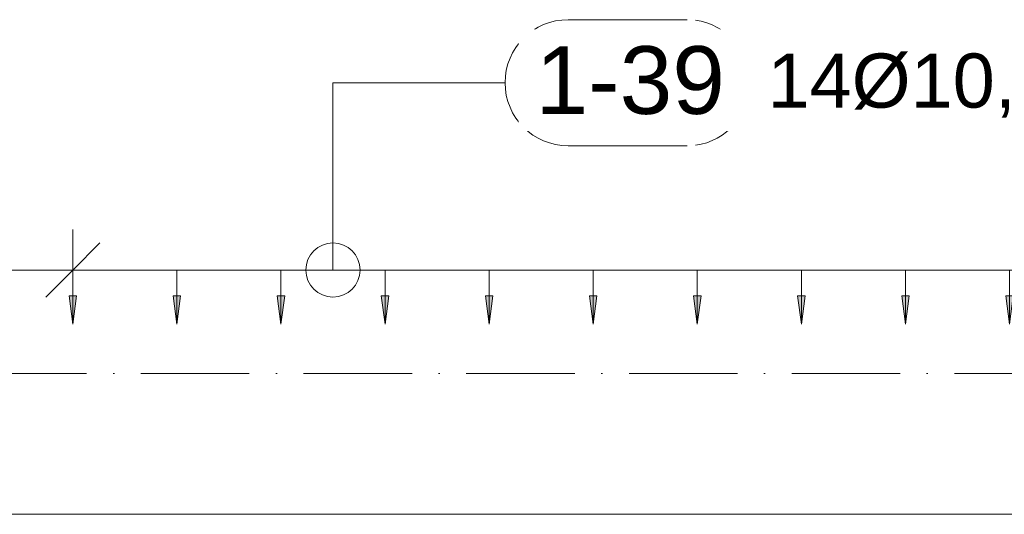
# Model space of a CAD drawing. Header units: millimetres. Extents: x 4307 to 42792, y 1610 to 10025.
# Tile 122 of 256: x 18543 to 19451, y 5870 to 6327. Entities that reach past the tile are written whole.
import ezdxf

# ---------------------------------------------------------------- set-up
doc = ezdxf.new("R2010")
doc.units = ezdxf.units.MM
doc.linetypes.add('Čerchovaná', pattern=[150, 100, -25, 0, -25])
for name, color, linetype, lineweight in [('A-ANNO-DIMS', 211, 'Continuous', 5), ('A-ANNO-DIMS-25', 211, 'Continuous', 5), ('A-FLOR-LEVL', 51, 'Continuous', 5), ('S-BEAM', 12, 'Continuous', 9), ('S-RBAR-IDEN', 171, 'Continuous', 5)]:
    doc.layers.add(name, color=color, linetype=linetype, lineweight=lineweight)
doc.styles.add('Arial', font='arial.ttf', dxfattribs={"height": 50})
doc.styles.add('Arial_1', font='arial.ttf', dxfattribs={"height": 62.5})
doc.styles.add('ISOCPEUR_2', font='isocpeur.ttf', dxfattribs={"width": 0.8, "height": 50})
doc.dimstyles.new('Vnitřní', dxfattribs={"dimscale": 304.8, "dimtxt": 49.799059, "dimasz": 0.164042, "dimexe": 0.123031, "dimexo": 0.0625, "dimgap": 0, "dimtad": 1, "dimdec": 0, "dimzin": 0, "dimdsep": 46, "dimtxsty": 'ISOCPEUR_2', "dimblk1": 'OBLIQUE', "dimblk2": 'OBLIQUE', "dimsah": 1, "dimcen": 0.09, "dimdle": 0.123031, "dimazin": 0, "dimtfac": 1, "dimtdec": 4, "dimtix": 1, "dimtmove": 0, "dimatfit": 3, "dimfxl": 0.123031, "dimfxlon": 1, "dimtvp": 1, "dimtolj": 1, "dimtzin": 0, "dimarcsym": 2})
doc.dimstyles.new('Výztuž_kusy__řezy__2', dxfattribs={"dimscale": 304.8, "dimtxt": 0.18, "dimasz": 0, "dimexe": 0, "dimexo": 0.0625, "dimgap": 0.082021, "dimtad": 1, "dimdec": 0, "dimzin": 0, "dimdsep": 46, "dimtxsty": 'Arial_1', "dimblk1": 'NONE', "dimblk2": 'NONE', "dimsah": 1, "dimcen": 0.09, "dimazin": 0, "dimtfac": 1, "dimtdec": 4, "dimtix": 1, "dimtmove": 0, "dimatfit": 3, "dimfxl": 0.164042, "dimfxlon": 1, "dimtvp": 1, "dimtfill": 1, "dimtolj": 1, "dimtzin": 0, "dimarcsym": 2})

# ---------------------------------------------------------------- blocks, each defined once
blk = doc.blocks.new('DIMBLOCK352-V1')
at = {"layer": 'A-ANNO-DIMS-25'}
for points in [[(18591.8, 6045.48), (18595.26, 6071.76), (18588.33, 6071.76)], [(18687.81, 6045.48), (18691.27, 6071.76), (18684.35, 6071.76)]]:
    blk.add_hatch(color=256, dxfattribs=at).paths.add_polyline_path(points)
for p, q in [((18591.8, 6095.48), (18687.81, 6095.48)), ((18591.8, 6095.48), (18591.8, 6095.48)), ((18591.8, 6095.48), (18591.8, 6045.48)), ((18687.81, 6095.48), (18687.81, 6095.48)), ((18687.81, 6095.48), (18687.81, 6045.48)), ((18595.26, 6071.76), (18588.33, 6071.76)), ((18588.33, 6071.76), (18591.8, 6045.48)), ((18591.8, 6045.48), (18595.26, 6071.76)), ((18691.27, 6071.76), (18684.35, 6071.76)), ((18684.35, 6071.76), (18687.81, 6045.48)), ((18687.81, 6045.48), (18691.27, 6071.76))]:
    blk.add_line(p, q, dxfattribs=at)
blk = doc.blocks.new('_None')
blk = doc.blocks.new('DIMBLOCK353-V1')
at = {"layer": 'A-ANNO-DIMS-25'}
for points in [[(18687.81, 6045.48), (18691.27, 6071.76), (18684.35, 6071.76)], [(18783.83, 6045.48), (18787.29, 6071.76), (18780.37, 6071.76)]]:
    blk.add_hatch(color=256, dxfattribs=at).paths.add_polyline_path(points)
for p, q in [((18687.81, 6095.48), (18783.83, 6095.48)), ((18687.81, 6095.48), (18687.81, 6095.48)), ((18687.81, 6095.48), (18687.81, 6045.48)), ((18783.83, 6095.48), (18783.83, 6095.48)), ((18783.83, 6095.48), (18783.83, 6045.48)), ((18691.27, 6071.76), (18684.35, 6071.76)), ((18684.35, 6071.76), (18687.81, 6045.48)), ((18687.81, 6045.48), (18691.27, 6071.76)), ((18787.29, 6071.76), (18780.37, 6071.76)), ((18780.37, 6071.76), (18783.83, 6045.48)), ((18783.83, 6045.48), (18787.29, 6071.76))]:
    blk.add_line(p, q, dxfattribs=at)
blk = doc.blocks.new('DIMBLOCK354-V1')
at = {"layer": 'A-ANNO-DIMS-25'}
for points in [[(18783.83, 6045.48), (18787.29, 6071.76), (18780.37, 6071.76)], [(18879.84, 6045.48), (18883.3, 6071.76), (18876.38, 6071.76)]]:
    blk.add_hatch(color=256, dxfattribs=at).paths.add_polyline_path(points)
for p, q in [((18783.83, 6095.48), (18879.84, 6095.48)), ((18783.83, 6095.48), (18783.83, 6095.48)), ((18783.83, 6095.48), (18783.83, 6045.48)), ((18879.84, 6095.48), (18879.84, 6095.48)), ((18879.84, 6095.48), (18879.84, 6045.48)), ((18787.29, 6071.76), (18780.37, 6071.76)), ((18780.37, 6071.76), (18783.83, 6045.48)), ((18783.83, 6045.48), (18787.29, 6071.76)), ((18883.3, 6071.76), (18876.38, 6071.76)), ((18876.38, 6071.76), (18879.84, 6045.48)), ((18879.84, 6045.48), (18883.3, 6071.76))]:
    blk.add_line(p, q, dxfattribs=at)
blk = doc.blocks.new('DIMBLOCK355-V1')
at = {"layer": 'A-ANNO-DIMS-25'}
for points in [[(18879.84, 6045.48), (18883.3, 6071.76), (18876.38, 6071.76)], [(18975.86, 6045.48), (18979.32, 6071.76), (18972.4, 6071.76)]]:
    blk.add_hatch(color=256, dxfattribs=at).paths.add_polyline_path(points)
for p, q in [((18879.84, 6095.48), (18975.86, 6095.48)), ((18879.84, 6095.48), (18879.84, 6095.48)), ((18879.84, 6095.48), (18879.84, 6045.48)), ((18975.86, 6095.48), (18975.86, 6095.48)), ((18975.86, 6095.48), (18975.86, 6045.48)), ((18883.3, 6071.76), (18876.38, 6071.76)), ((18876.38, 6071.76), (18879.84, 6045.48)), ((18879.84, 6045.48), (18883.3, 6071.76)), ((18979.32, 6071.76), (18972.4, 6071.76)), ((18972.4, 6071.76), (18975.86, 6045.48)), ((18975.86, 6045.48), (18979.32, 6071.76))]:
    blk.add_line(p, q, dxfattribs=at)
blk = doc.blocks.new('DIMBLOCK356-V1')
at = {"layer": 'A-ANNO-DIMS-25'}
for points in [[(18975.86, 6045.48), (18979.32, 6071.76), (18972.4, 6071.76)], [(19071.87, 6045.48), (19075.34, 6071.76), (19068.41, 6071.76)]]:
    blk.add_hatch(color=256, dxfattribs=at).paths.add_polyline_path(points)
for p, q in [((18975.86, 6095.48), (19071.87, 6095.48)), ((18975.86, 6095.48), (18975.86, 6095.48)), ((18975.86, 6095.48), (18975.86, 6045.48)), ((19071.87, 6095.48), (19071.87, 6095.48)), ((19071.87, 6095.48), (19071.87, 6045.48)), ((18979.32, 6071.76), (18972.4, 6071.76)), ((18972.4, 6071.76), (18975.86, 6045.48)), ((18975.86, 6045.48), (18979.32, 6071.76)), ((19075.34, 6071.76), (19068.41, 6071.76)), ((19068.41, 6071.76), (19071.87, 6045.48)), ((19071.87, 6045.48), (19075.34, 6071.76))]:
    blk.add_line(p, q, dxfattribs=at)
blk = doc.blocks.new('DIMBLOCK357-V1')
at = {"layer": 'A-ANNO-DIMS-25'}
for points in [[(19071.87, 6045.48), (19075.34, 6071.76), (19068.41, 6071.76)], [(19167.89, 6045.48), (19171.35, 6071.76), (19164.43, 6071.76)]]:
    blk.add_hatch(color=256, dxfattribs=at).paths.add_polyline_path(points)
for p, q in [((19071.87, 6095.48), (19167.89, 6095.48)), ((19071.87, 6095.48), (19071.87, 6095.48)), ((19071.87, 6095.48), (19071.87, 6045.48)), ((19167.89, 6095.48), (19167.89, 6095.48)), ((19167.89, 6095.48), (19167.89, 6045.48)), ((19075.34, 6071.76), (19068.41, 6071.76)), ((19068.41, 6071.76), (19071.87, 6045.48)), ((19071.87, 6045.48), (19075.34, 6071.76)), ((19171.35, 6071.76), (19164.43, 6071.76)), ((19164.43, 6071.76), (19167.89, 6045.48)), ((19167.89, 6045.48), (19171.35, 6071.76))]:
    blk.add_line(p, q, dxfattribs=at)
blk = doc.blocks.new('DIMBLOCK358-V1')
at = {"layer": 'A-ANNO-DIMS-25'}
for points in [[(19167.89, 6045.48), (19171.35, 6071.76), (19164.43, 6071.76)], [(19263.91, 6045.48), (19267.37, 6071.76), (19260.44, 6071.76)]]:
    blk.add_hatch(color=256, dxfattribs=at).paths.add_polyline_path(points)
for p, q in [((19167.89, 6095.48), (19263.91, 6095.48)), ((19167.89, 6095.48), (19167.89, 6095.48)), ((19167.89, 6095.48), (19167.89, 6045.48)), ((19263.91, 6095.48), (19263.91, 6095.48)), ((19263.91, 6095.48), (19263.91, 6045.48)), ((19171.35, 6071.76), (19164.43, 6071.76)), ((19164.43, 6071.76), (19167.89, 6045.48)), ((19167.89, 6045.48), (19171.35, 6071.76)), ((19267.37, 6071.76), (19260.44, 6071.76)), ((19260.44, 6071.76), (19263.91, 6045.48)), ((19263.91, 6045.48), (19267.37, 6071.76))]:
    blk.add_line(p, q, dxfattribs=at)
blk = doc.blocks.new('DIMBLOCK359-V1')
at = {"layer": 'A-ANNO-DIMS-25'}
for points in [[(19263.91, 6045.48), (19267.37, 6071.76), (19260.44, 6071.76)], [(19359.92, 6045.48), (19363.38, 6071.76), (19356.46, 6071.76)]]:
    blk.add_hatch(color=256, dxfattribs=at).paths.add_polyline_path(points)
for p, q in [((19263.91, 6095.48), (19359.92, 6095.48)), ((19263.91, 6095.48), (19263.91, 6095.48)), ((19263.91, 6095.48), (19263.91, 6045.48)), ((19359.92, 6095.48), (19359.92, 6095.48)), ((19359.92, 6095.48), (19359.92, 6045.48)), ((19267.37, 6071.76), (19260.44, 6071.76)), ((19260.44, 6071.76), (19263.91, 6045.48)), ((19263.91, 6045.48), (19267.37, 6071.76)), ((19363.38, 6071.76), (19356.46, 6071.76)), ((19356.46, 6071.76), (19359.92, 6045.48)), ((19359.92, 6045.48), (19363.38, 6071.76))]:
    blk.add_line(p, q, dxfattribs=at)
blk = doc.blocks.new('DIMBLOCK360-V1')
at = {"layer": 'A-ANNO-DIMS-25'}
for points in [[(19359.92, 6045.48), (19363.38, 6071.76), (19356.46, 6071.76)], [(19455.94, 6045.48), (19459.4, 6071.76), (19452.48, 6071.76)]]:
    blk.add_hatch(color=256, dxfattribs=at).paths.add_polyline_path(points)
for p, q in [((19359.92, 6095.48), (19455.94, 6095.48)), ((19359.92, 6095.48), (19359.92, 6095.48)), ((19359.92, 6095.48), (19359.92, 6045.48)), ((19455.94, 6095.48), (19455.94, 6095.48)), ((19455.94, 6095.48), (19455.94, 6045.48)), ((19363.38, 6071.76), (19356.46, 6071.76)), ((19356.46, 6071.76), (19359.92, 6045.48)), ((19359.92, 6045.48), (19363.38, 6071.76)), ((19459.4, 6071.76), (19452.48, 6071.76)), ((19452.48, 6071.76), (19455.94, 6045.48)), ((19455.94, 6045.48), (19459.4, 6071.76))]:
    blk.add_line(p, q, dxfattribs=at)
blk = doc.blocks.new('DIMBLOCK365-V1')
at = {"layer": 'A-ANNO-DIMS-25'}
for points in [[(18591.8, 6045.48), (18595.26, 6071.76), (18588.33, 6071.76)], [(18687.81, 6045.48), (18691.27, 6071.76), (18684.35, 6071.76)], [(18783.83, 6045.48), (18787.29, 6071.76), (18780.37, 6071.76)], [(18879.84, 6045.48), (18883.3, 6071.76), (18876.38, 6071.76)], [(18975.86, 6045.48), (18979.32, 6071.76), (18972.4, 6071.76)], [(19071.87, 6045.48), (19075.34, 6071.76), (19068.41, 6071.76)], [(19167.89, 6045.48), (19171.35, 6071.76), (19164.43, 6071.76)], [(19263.91, 6045.48), (19267.37, 6071.76), (19260.44, 6071.76)], [(19359.92, 6045.48), (19363.38, 6071.76), (19356.46, 6071.76)], [(19455.94, 6045.48), (19459.4, 6071.76), (19452.48, 6071.76)], [(19551.95, 6045.48), (19555.41, 6071.76), (19548.49, 6071.76)], [(19647.97, 6045.48), (19651.43, 6071.76), (19644.51, 6071.76)], [(19743.98, 6045.48), (19747.45, 6071.76), (19740.52, 6071.76)], [(19840, 6045.48), (19843.46, 6071.76), (19836.54, 6071.76)]]:
    blk.add_hatch(color=256, dxfattribs=at).paths.add_polyline_path(points)
for p, q in [((18591.8, 6095.48), (19840, 6095.48)), ((18591.8, 6095.48), (18687.81, 6095.48)), ((18591.8, 6095.48), (18591.8, 6095.48)), ((18591.8, 6095.48), (18591.8, 6045.48)), ((18687.81, 6095.48), (18783.83, 6095.48)), ((18687.81, 6095.48), (18687.81, 6095.48)), ((18687.81, 6095.48), (18687.81, 6045.48)), ((18783.83, 6095.48), (18879.84, 6095.48)), ((18783.83, 6095.48), (18783.83, 6095.48)), ((18783.83, 6095.48), (18783.83, 6045.48)), ((18879.84, 6095.48), (18975.86, 6095.48)), ((18879.84, 6095.48), (18879.84, 6095.48)), ((18879.84, 6095.48), (18879.84, 6045.48)), ((18975.86, 6095.48), (19071.87, 6095.48)), ((18975.86, 6095.48), (18975.86, 6095.48)), ((18975.86, 6095.48), (18975.86, 6045.48)), ((19071.87, 6095.48), (19167.89, 6095.48)), ((19071.87, 6095.48), (19071.87, 6095.48)), ((19071.87, 6095.48), (19071.87, 6045.48)), ((19167.89, 6095.48), (19263.91, 6095.48)), ((19167.89, 6095.48), (19167.89, 6095.48)), ((19167.89, 6095.48), (19167.89, 6045.48)), ((19263.91, 6095.48), (19359.92, 6095.48)), ((19263.91, 6095.48), (19263.91, 6095.48)), ((19263.91, 6095.48), (19263.91, 6045.48)), ((19359.92, 6095.48), (19455.94, 6095.48)), ((19359.92, 6095.48), (19359.92, 6095.48)), ((19359.92, 6095.48), (19359.92, 6045.48)), ((19455.94, 6095.48), (19551.95, 6095.48)), ((19455.94, 6095.48), (19455.94, 6095.48)), ((19455.94, 6095.48), (19455.94, 6045.48)), ((19551.95, 6095.48), (19647.97, 6095.48)), ((19551.95, 6095.48), (19551.95, 6095.48)), ((19551.95, 6095.48), (19551.95, 6045.48)), ((19647.97, 6095.48), (19743.98, 6095.48)), ((19647.97, 6095.48), (19647.97, 6095.48)), ((19647.97, 6095.48), (19647.97, 6045.48)), ((19743.98, 6095.48), (19840, 6095.48)), ((19743.98, 6095.48), (19743.98, 6095.48)), ((19743.98, 6095.48), (19743.98, 6045.48)), ((19840, 6095.48), (19840, 6095.48)), ((19840, 6095.48), (19840, 6045.48)), ((18595.26, 6071.76), (18588.33, 6071.76)), ((18588.33, 6071.76), (18591.8, 6045.48)), ((18591.8, 6045.48), (18595.26, 6071.76)), ((18691.27, 6071.76), (18684.35, 6071.76)), ((18684.35, 6071.76), (18687.81, 6045.48)), ((18687.81, 6045.48), (18691.27, 6071.76)), ((18787.29, 6071.76), (18780.37, 6071.76)), ((18780.37, 6071.76), (18783.83, 6045.48)), ((18783.83, 6045.48), (18787.29, 6071.76)), ((18883.3, 6071.76), (18876.38, 6071.76)), ((18876.38, 6071.76), (18879.84, 6045.48)), ((18879.84, 6045.48), (18883.3, 6071.76)), ((18979.32, 6071.76), (18972.4, 6071.76)), ((18972.4, 6071.76), (18975.86, 6045.48)), ((18975.86, 6045.48), (18979.32, 6071.76)), ((19075.34, 6071.76), (19068.41, 6071.76)), ((19068.41, 6071.76), (19071.87, 6045.48)), ((19071.87, 6045.48), (19075.34, 6071.76)), ((19171.35, 6071.76), (19164.43, 6071.76)), ((19164.43, 6071.76), (19167.89, 6045.48)), ((19167.89, 6045.48), (19171.35, 6071.76)), ((19267.37, 6071.76), (19260.44, 6071.76)), ((19260.44, 6071.76), (19263.91, 6045.48)), ((19263.91, 6045.48), (19267.37, 6071.76)), ((19363.38, 6071.76), (19356.46, 6071.76)), ((19356.46, 6071.76), (19359.92, 6045.48)), ((19359.92, 6045.48), (19363.38, 6071.76)), ((19459.4, 6071.76), (19452.48, 6071.76)), ((19452.48, 6071.76), (19455.94, 6045.48)), ((19455.94, 6045.48), (19459.4, 6071.76)), ((19555.41, 6071.76), (19548.49, 6071.76)), ((19548.49, 6071.76), (19551.95, 6045.48)), ((19551.95, 6045.48), (19555.41, 6071.76)), ((19651.43, 6071.76), (19644.51, 6071.76)), ((19644.51, 6071.76), (19647.97, 6045.48)), ((19647.97, 6045.48), (19651.43, 6071.76)), ((19747.45, 6071.76), (19740.52, 6071.76)), ((19740.52, 6071.76), (19743.98, 6045.48)), ((19743.98, 6045.48), (19747.45, 6071.76)), ((19843.46, 6071.76), (19836.54, 6071.76)), ((19836.54, 6071.76), (19840, 6045.48)), ((19840, 6045.48), (19843.46, 6071.76))]:
    blk.add_line(p, q, dxfattribs=at)
blk = doc.blocks.new('Popisek výztuže__BEZ NATOČENÍ_ - _Typ_ množství_PRAVÝ _řezy_-573725-V1')
at = {"layer": 'S-RBAR-IDEN'}
for p, q in [((5911.19, 9413.62), (5801.5, 9413.62)), ((5801.5, 9297.19), (5911.19, 9297.19))]:
    blk.add_line(p, q, dxfattribs=at)
for centre, start, end in [((5801.5, 9355.4), 90, 270), ((5911.19, 9355.4), 277.64339, 82.35661)]:
    blk.add_arc(centre, 58.22, start, end, dxfattribs=at)
blk = doc.blocks.new('DIMBLOCK431-V1')
at = {"layer": 'A-ANNO-DIMS-25'}
for p, q in [((18420.85, 6095.48), (18420.85, 6132.98)), ((18591.8, 6095.48), (18591.8, 6132.98)), ((18420.85, 6095.48), (18445.85, 6120.48)), ((18591.8, 6095.48), (18616.8, 6120.48)), ((18383.35, 6095.48), (18629.3, 6095.48)), ((18420.85, 6095.48), (18395.85, 6070.48)), ((18420.85, 6095.48), (18420.85, 6057.98)), ((18591.8, 6095.48), (18566.8, 6070.48)), ((18591.8, 6095.48), (18591.8, 6057.98))]:
    blk.add_line(p, q, dxfattribs=at)
at = {"layer": 'A-ANNO-DIMS-25', "color": 0, "insert": (18472.33, 6160.8), "char_height": 50, "width": 81.5938, "attachment_point": 1, "line_spacing_factor": 1.149209, "style": 'ISOCPEUR_2'}
blk.add_mtext('171', dxfattribs=at)
blk = doc.blocks.new('_Oblique')
at = {"color": 0, "linetype": 'ByBlock', "lineweight": -2}
blk.add_line((-0.5, -0.5), (0.5, 0.5), dxfattribs=at)

msp = doc.modelspace()

# ---------------------------------------------------------------- linework, layer by layer
at = {"layer": 'A-FLOR-LEVL', "linetype": 'Čerchovaná'}
msp.add_line((4395.14, 6000), (25778.88, 6000), dxfattribs=at)
at = {"layer": 'S-BEAM'}
msp.add_line((15190, 5870), (20140, 5870), dxfattribs=at)
msp.add_line((15190, 5870), (20140, 5870), dxfattribs=at)
at = {"layer": 'S-RBAR-IDEN'}
for p, q in [((18831.82, 6268.36), (18990.57, 6268.36)), ((18831.82, 6095.48), (18831.82, 6268.36))]:
    msp.add_line(p, q, dxfattribs=at)
msp.add_circle((18831.82, 6095.48), 25, dxfattribs=at)

# ---------------------------------------------------------------- block references
msp.add_blockref('Popisek výztuže__BEZ NATOČENÍ_ - _Typ_ množství_PRAVÝ _řezy_-573725-V1', (13247.29, -3087.04), dxfattribs=at)

# ---------------------------------------------------------------- texts
at = {"layer": 'S-RBAR-IDEN', "insert": (19232.69, 6295.36), "char_height": 50, "width": 306.6455, "attachment_point": 1, "style": 'Arial', "bg_fill": 3, "box_fill_scale": 1.25, "bg_fill_color": 256, "bg_fill_true_color": 13158600, "bg_fill_transparency": 0}
msp.add_mtext('14Ø10, ', dxfattribs=at)

# ---------------------------------------------------------------- dimensions: what is measured, and where the dimension line sits
at = {"layer": 'A-ANNO-DIMS'}
dim = msp.add_linear_dim(base=(18591.8, 6095.48), p1=(18420.85, 6057.98), p2=(18591.8, 6057.98), dimstyle='Vnitřní', override={"dimpost": '<>', "dimfxl": 170.94239}, dxfattribs=at)
dim.commit()
dim.dimension.update_dxf_attribs({"geometry": 'DIMBLOCK431-V1', "text_midpoint": (18506.32, 6120.48)})
for base, p1, p2, text, override, picture, middle in [((19840, 6095.48), (18591.8, 6045.48), (19840, 6045.48), '96 1248', {"dimpost": '<>', "dimblk1": 'None', "dimblk2": 'None', "dimsah": 1, "dimfxl": 1248.204827}, 'DIMBLOCK365-V1', (19215.9, 6152.39)), ((18687.81, 6095.48), (18591.8, 6045.48), (18687.81, 6045.48), ' ', {"dimpost": '<>', "dimfxl": 96.015756}, 'DIMBLOCK352-V1', (18639.8, 6095.48)), ((18783.83, 6095.48), (18687.81, 6045.48), (18783.83, 6045.48), ' ', {"dimpost": '<>', "dimfxl": 96.015756}, 'DIMBLOCK353-V1', (18735.82, 6095.48)), ((18879.84, 6095.48), (18783.83, 6045.48), (18879.84, 6045.48), ' ', {"dimpost": '<>', "dimfxl": 96.015756}, 'DIMBLOCK354-V1', (18831.83, 6095.48)), ((18975.86, 6095.48), (18879.84, 6045.48), (18975.86, 6045.48), ' ', {"dimpost": '<>', "dimfxl": 96.015756}, 'DIMBLOCK355-V1', (18927.85, 6095.48)), ((19071.87, 6095.48), (18975.86, 6045.48), (19071.87, 6045.48), ' ', {"dimpost": '<>', "dimfxl": 96.015756}, 'DIMBLOCK356-V1', (19023.87, 6095.48)), ((19167.89, 6095.48), (19071.87, 6045.48), (19167.89, 6045.48), ' ', {"dimpost": '<>', "dimfxl": 96.015756}, 'DIMBLOCK357-V1', (19119.88, 6095.48)), ((19263.91, 6095.48), (19167.89, 6045.48), (19263.91, 6045.48), ' ', {"dimpost": '<>', "dimfxl": 96.015756}, 'DIMBLOCK358-V1', (19215.9, 6095.48)), ((19359.92, 6095.48), (19263.91, 6045.48), (19359.92, 6045.48), ' ', {"dimpost": '<>', "dimfxl": 96.015756}, 'DIMBLOCK359-V1', (19311.91, 6095.48)), ((19455.94, 6095.48), (19359.92, 6045.48), (19455.94, 6045.48), ' ', {"dimpost": '<>', "dimfxl": 96.015756}, 'DIMBLOCK360-V1', (19407.93, 6095.48))]:
    dim = msp.add_linear_dim(base=base, p1=p1, p2=p2, text=text, dimstyle='Výztuž_kusy__řezy__2', override=override, dxfattribs=at)
    dim.commit()
    dim.dimension.update_dxf_attribs({"geometry": picture, "text_midpoint": middle})

# ---------------------------------------------------------------- next in the draw order: texts
at = {"layer": 'S-RBAR-IDEN', "insert": (19018.7, 6302.1), "char_height": 62.5, "width": 210.443, "attachment_point": 1, "style": 'Arial_1', "bg_fill": 3, "box_fill_scale": 1.25, "bg_fill_color": 256, "bg_fill_true_color": 13158600, "bg_fill_transparency": 0}
msp.add_mtext('1-39', dxfattribs=at)

doc.saveas('drawing.dxf')
